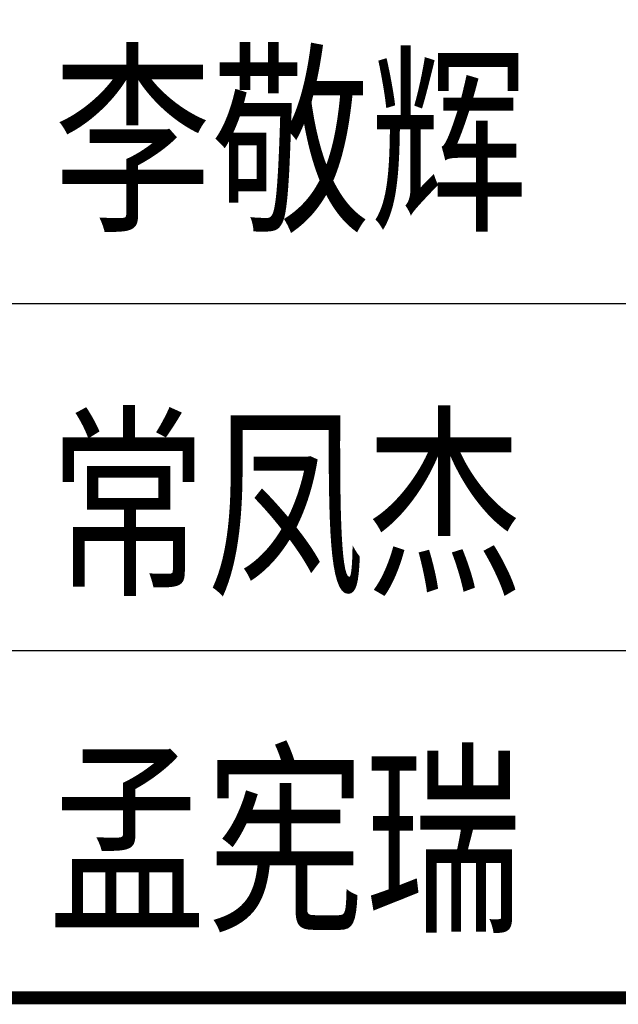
# Model space of a CAD drawing. Extents: x -302077 to 107904, y -9283 to 295706.
# Tile 147 of 256: x 12200 to 13579, y 1302 to 3571. Entities that reach past the tile are written whole.
import ezdxf
from ezdxf.enums import TextEntityAlignment as Align

# ---------------------------------------------------------------- set-up
doc = ezdxf.new("R2010")
doc.units = 0
doc.header["$LTSCALE"] = 500
doc.header["$MEASUREMENT"] = 0
doc.layers.get('0').update_dxf_attribs({"linetype": 'CONTINUOUS'})
doc.layers.add('PUB_TITLE', color=4, linetype='CONTINUOUS')
doc.layers.add('TK', color=7, linetype='CONTINUOUS')
doc.styles.add('TKHZ1', font='txt', dxfattribs={"width": 0.8})

# ---------------------------------------------------------------- blocks, each defined once
blk = doc.blocks.new('wrtgtg')
at = {"layer": 'PUB_TITLE'}
for p, q in [((2204.3, 6358.8), (7804.3, 6358.8)), ((2204.3, 5558.8), (7804.3, 5558.8)), ((2204.3, 4758.8), (7804.3, 4758.8)), ((2204.3, 4758.8), (7804.3, 4758.8))]:
    blk.add_line(p, q, dxfattribs=at)
at = {"layer": 'PUB_TITLE', "const_width": 29.7}
blk.add_lwpolyline([(2204.3, 4758.8), (7804.3, 4758.8)], dxfattribs=at)
at = {"layer": 'TK', "style": 'TKHZ1', "width": 0.8}
for s, height, p in [('李敬辉', 350.02, (5361.9, 6741.1)), ('常凤杰', 350, (5350.9, 5903.9)), ('孟宪瑞', 350, (5349.1, 5130.2))]:
    blk.add_text(s, height=height, dxfattribs=at).set_placement(p, align=Align.MIDDLE)

msp = doc.modelspace()

# ---------------------------------------------------------------- block references
msp.add_blockref('wrtgtg', (7462.635, -3441.74))

doc.saveas('drawing.dxf')
